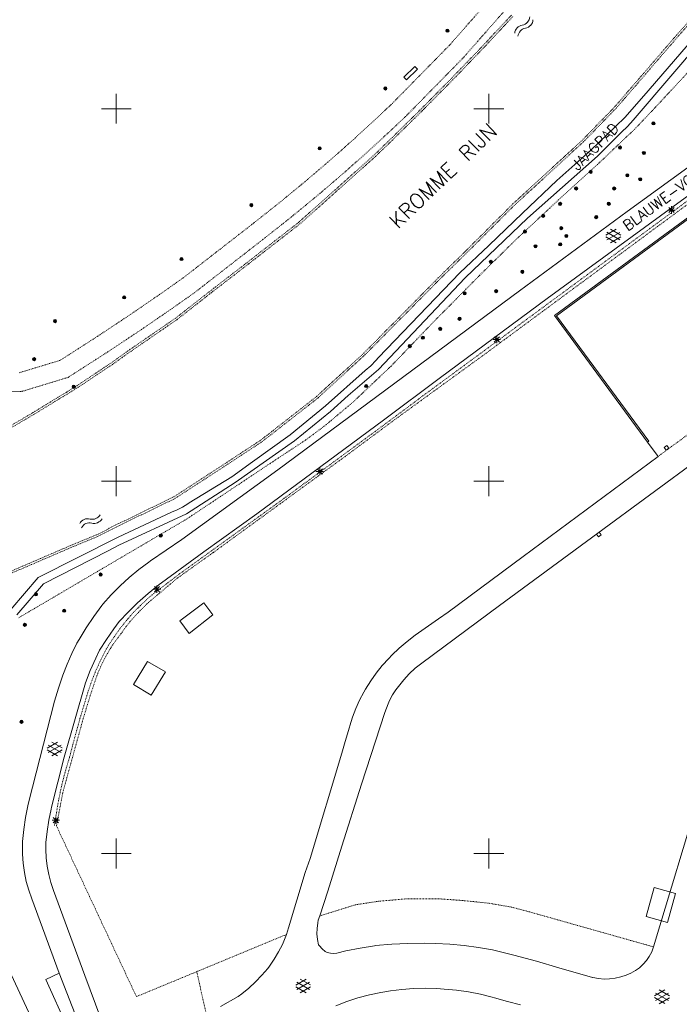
# Model space of a CAD drawing. Header units: millimetres. Extents: x 135944 to 142000, y 454200 to 456692.
# Tile 203 of 220: x 138737 to 138826, y 454430 to 454562. Entities that reach past the tile are written whole.
import ezdxf
from ezdxf.enums import TextEntityAlignment as Align

# ---------------------------------------------------------------- set-up
doc = ezdxf.new("R2010")
doc.units = ezdxf.units.MM
for name, pattern in [('TotaalGBKN2013X$0$DASHDOT', [1, 0.5, -0.25, 0, -0.25]), ('TotaalGBKN2013X$0$DASHED', [0.75, 0.5, -0.25]), ('TotaalGBKN2013X$0$DOT', [0.25, 0, -0.25]), ('TotaalGBKN2013X$0$HIDDEN', [0.375, 0.25, -0.125])]:
    doc.linetypes.add(name, pattern=pattern)
doc.layers.get('0').update_dxf_attribs({"color": 251})
doc.layers.add('TotaalGBKN2013X$0$1', color=251, linetype='Continuous')
doc.styles.add('TotaalGBKN2013X$0$TXT', font='txt.shx')

# ---------------------------------------------------------------- blocks, each defined once
blk = doc.blocks.new('TotaalGBKN2013X$0$A$C51EB4CD3')
at = {"linetype": 'TotaalGBKN2013X$0$DOT', "lineweight": 0}
for p, q in [((138794687, 454558493), (138831172, 454600000)), ((138796519, 454556791), (138834501, 454600000)), ((138787059, 454550724), (138794687, 454558493)), ((138788816, 454548945), (138796519, 454556791)), ((138785125, 454548893), (138787059, 454550724)), ((138781907, 454545934), (138785125, 454548893)), ((138786750, 454546990), (138788816, 454548945)), ((138783514, 454544017), (138786750, 454546990)), ((138778635, 454543035), (138781907, 454545934)), ((138775310, 454540197), (138778635, 454543035)), ((138780224, 454541104), (138783514, 454544017)), ((138771935, 454537419), (138775310, 454540197)), ((138776881, 454538251), (138780224, 454541104)), ((138773487, 454535460), (138776881, 454538251)), ((138768509, 454534704), (138771935, 454537419)), ((138769990, 454532689), (138773487, 454535460)), ((138759002, 454527310), (138768509, 454534704)), ((138760480, 454525292), (138769990, 454532689)), ((138756096, 454525258), (138759002, 454527310)), ((138751808, 454522314), (138756096, 454525258)), ((138757479, 454523175), (138760480, 454525292)), ((138753175, 454520220), (138757479, 454523175)), ((138747474, 454519436), (138751808, 454522314)), ((138742469, 454516221), (138747474, 454519436)), ((138748825, 454517332), (138753175, 454520220)), ((138743526, 454513929), (138748825, 454517332)), ((138736982, 454514552), (138742469, 454516221)), ((138737372, 454512057), (138743526, 454513929)), ((138729520, 454511943), (138737372, 454512057))]:
    blk.add_line(p, q, dxfattribs=at)
at = {"linetype": 'TotaalGBKN2013X$0$DASHED', "lineweight": 0}
for p, q in [((138825268, 454559975), (138833934, 454569667)), ((138825471, 454559797), (138834135, 454569487)), ((138803037, 454562565), (138799059, 454558314)), ((138803234, 454562380), (138799244, 454558118)), ((138816932, 454550291), (138825268, 454559975)), ((138817131, 454550109), (138825471, 454559797)), ((138799059, 454558314), (138795023, 454554118)), ((138799244, 454558118), (138795196, 454553910)), ((138795023, 454554118), (138790929, 454549979)), ((138795196, 454553910), (138791091, 454549759)), ((138790929, 454549979), (138787049, 454546157)), ((138791091, 454549759), (138787237, 454545963)), ((138812513, 454545756), (138816932, 454550291)), ((138812701, 454545562), (138817131, 454550109)), ((138787049, 454546157), (138784636, 454543816)), ((138787237, 454545963), (138784820, 454543618)), ((138803196, 454537194), (138812513, 454545756)), ((138803383, 454536999), (138812701, 454545562)), ((138784636, 454543816), (138774483, 454534752)), ((138784820, 454543618), (138774656, 454534545)), ((138835186, 454543921), (138791508, 454511714)), ((138796967, 454530964), (138803196, 454537194)), ((138797156, 454530771), (138803383, 454536999)), ((138774483, 454534752), (138767578, 454529367)), ((138774656, 454534545), (138767744, 454529154)), ((138793837, 454527915), (138796967, 454530964)), ((138794028, 454527724), (138797156, 454530771)), ((138767578, 454529367), (138762761, 454525650)), ((138767744, 454529154), (138762924, 454525433)), ((138783188, 454517155), (138793837, 454527915)), ((138783377, 454516962), (138794028, 454527724)), ((138762761, 454525650), (138757971, 454521896)), ((138762924, 454525433), (138758130, 454521678)), ((138757971, 454521896), (138751309, 454517312)), ((138758130, 454521678), (138751464, 454517091)), ((138751309, 454517312), (138749519, 454516017)), ((138751464, 454517091), (138749684, 454515803)), ((138777408, 454511855), (138783188, 454517155)), ((138777591, 454511657), (138783377, 454516962)), ((138749519, 454516017), (138747682, 454514787)), ((138749684, 454515803), (138747859, 454514580)), ((138747257, 454514516), (138745299, 454513189)), ((138747407, 454514292), (138745443, 454512961)), ((138747682, 454514787), (138747257, 454514516)), ((138747859, 454514580), (138747407, 454514292)), ((138745299, 454513189), (138743297, 454511928)), ((138745443, 454512961), (138743435, 454511696)), ((138742171, 454511260), (138738816, 454509197)), ((138742312, 454511029), (138738935, 454508954)), ((138743297, 454511928), (138742171, 454511260)), ((138743435, 454511696), (138742312, 454511029)), ((138770220, 454506148), (138776933, 454511403)), ((138770387, 454505936), (138777108, 454511197)), ((138776933, 454511403), (138777408, 454511855)), ((138777108, 454511197), (138777591, 454511657)), ((138791508, 454511714), (138783910, 454506061)), ((138738816, 454509197), (138735420, 454507202)), ((138738935, 454508954), (138735517, 454506947)), ((138769271, 454505428), (138770220, 454506148)), ((138769420, 454505203), (138770387, 454505936)), ((138783910, 454506061), (138772533, 454497691)), ((138764278, 454502150), (138769271, 454505428)), ((138764426, 454501924), (138769420, 454505203)), ((138757704, 454497882), (138764278, 454502150)), ((138757837, 454497646), (138764426, 454501924)), ((138750319, 454494299), (138757704, 454497882)), ((138750438, 454494057), (138757837, 454497646)), ((138772533, 454497691), (138758534, 454487580)), ((138747371, 454492804), (138750319, 454494299)), ((138747484, 454492558), (138750438, 454494057)), ((138744129, 454491468), (138747371, 454492804)), ((138744234, 454491219), (138747484, 454492558)), ((138735732, 454487851), (138744129, 454491468)), ((138735839, 454487603), (138744234, 454491219)), ((138758534, 454487580), (138754847, 454484775)), ((138754847, 454484775), (138754010, 454484036)), ((138753199, 454483268), (138752327, 454482393)), ((138754010, 454484036), (138753199, 454483268)), ((138752327, 454482393), (138751370, 454481308)), ((138751370, 454481308), (138750474, 454480172)), ((138750474, 454480172), (138749685, 454479051)), ((138749010, 454478040), (138748403, 454476988)), ((138749685, 454479051), (138749010, 454478040)), ((138748403, 454476988), (138747923, 454476021)), ((138747923, 454476021), (138747258, 454474562)), ((138747258, 454474562), (138746666, 454473071)), ((138746666, 454473071), (138746173, 454471627)), ((138746173, 454471627), (138745129, 454468135)), ((138745129, 454468135), (138744162, 454464620)), ((138744162, 454464620), (138743727, 454462933)), ((138743727, 454462933), (138743174, 454461100)), ((138743174, 454461100), (138742697, 454459245)), ((138742697, 454459245), (138742299, 454457373)), ((138742299, 454457373), (138742115, 454456348)), ((138742115, 454456348), (138741686, 454453729)), ((138782128, 454443123), (138785228, 454443595)), ((138785228, 454443595), (138788991, 454443922)), ((138788991, 454443922), (138793195, 454443931)), ((138793195, 454443931), (138796481, 454443691)), ((138796481, 454443691), (138800052, 454443327)), ((138777296, 454441625), (138782128, 454443123)), ((138800052, 454443327), (138803068, 454442801)), ((138803068, 454442801), (138805516, 454442152)), ((138805516, 454442152), (138822118, 454437463)), ((138772828, 454439133), (138760801, 454434142))]:
    blk.add_line(p, q, dxfattribs=at)
at = {"linetype": 'Continuous', "lineweight": 0}
for p, q in [((138828459, 454560610), (138821393, 454552414)), ((138819887, 454549091), (138828390, 454559041)), ((138750000, 454550000), (138750000, 454552000)), ((138800000, 454550000), (138800000, 454552000)), ((138821393, 454552414), (138818304, 454548888)), ((138748000, 454550000), (138750000, 454550000)), ((138750000, 454550000), (138752000, 454550000)), ((138750000, 454548000), (138750000, 454550000)), ((138798000, 454550000), (138800000, 454550000)), ((138800000, 454550000), (138802000, 454550000)), ((138800000, 454548000), (138800000, 454550000)), ((138818304, 454548888), (138817003, 454547634)), ((138818613, 454547617), (138819368, 454548445)), ((138819368, 454548445), (138819887, 454549091)), ((138817003, 454547634), (138813670, 454544424)), ((138814576, 454543639), (138817801, 454546845)), ((138817801, 454546845), (138818613, 454547617)), ((138813670, 454544424), (138811551, 454542521)), ((138818581, 454536197), (138829363, 454544066)), ((138805177, 454535318), (138814576, 454543639)), ((138809146, 454540359), (138811551, 454542521)), ((138804512, 454535988), (138809146, 454540359)), ((138807848, 454524503), (138830157, 454540823)), ((138832923, 454539978), (138808805, 454522225)), ((138833160, 454539940), (138809084, 454522183)), ((138804131, 454525561), (138818581, 454536197)), ((138824022, 454536401), (138825022, 454536401)), ((138824168, 454536047), (138824876, 454536755)), ((138824876, 454536047), (138824168, 454536755)), ((138824522, 454535901), (138824522, 454536901)), ((138796833, 454527306), (138805177, 454535318)), ((138799981, 454531644), (138804512, 454535988)), ((138815708, 454533011), (138817110, 454533820)), ((138817708, 454533028), (138816322, 454533829)), ((138817109, 454531988), (138815708, 454532797)), ((138815845, 454532398), (138817578, 454533397)), ((138817578, 454532409), (138815846, 454533411)), ((138816322, 454531979), (138817708, 454532779)), ((138796086, 454527963), (138799981, 454531644)), ((138785195, 454514974), (138796833, 454527306)), ((138785201, 454516593), (138796086, 454527963)), ((138771677, 454501530), (138804131, 454525561)), ((138793499, 454513892), (138807848, 454524503)), ((138808805, 454522225), (138821303, 454505227)), ((138809084, 454522183), (138821464, 454505347)), ((138800565, 454519030), (138801565, 454519030)), ((138800711, 454518676), (138801419, 454519384)), ((138801419, 454518676), (138800711, 454519384)), ((138801065, 454518530), (138801065, 454519530)), ((138784852, 454516190), (138785201, 454516593)), ((138781136, 454511503), (138785195, 454514974)), ((138783409, 454514835), (138784158, 454515484)), ((138784158, 454515484), (138784852, 454516190)), ((138778062, 454510112), (138783409, 454514835)), ((138785861, 454508168), (138793499, 454513892)), ((138778732, 454509347), (138781136, 454511503)), ((138773314, 454506231), (138778062, 454510112)), ((138773896, 454505403), (138778732, 454509347)), ((138768873, 454495629), (138785861, 454508168)), ((138768259, 454502595), (138773314, 454506231)), ((138831925, 454505787), (138814628, 454493009)), ((138765959, 454499813), (138773896, 454505403)), ((138821464, 454505347), (138821303, 454505227)), ((138821303, 454505227), (138822712, 454503311)), ((138804594, 454489863), (138822712, 454503311)), ((138750000, 454500000), (138750000, 454502000)), ((138765492, 454500565), (138768259, 454502595)), ((138777302, 454500791), (138777302, 454501791)), ((138800000, 454500000), (138800000, 454502000)), ((138758798, 454492151), (138771677, 454501530)), ((138759793, 454497074), (138765492, 454500565)), ((138776802, 454501291), (138777802, 454501291)), ((138776948, 454500937), (138777656, 454501645)), ((138777656, 454500937), (138776948, 454501645)), ((138748000, 454500000), (138750000, 454500000)), ((138750000, 454500000), (138752000, 454500000)), ((138750000, 454498000), (138750000, 454500000)), ((138759437, 454495600), (138765959, 454499813)), ((138798000, 454500000), (138800000, 454500000)), ((138800000, 454500000), (138802000, 454500000)), ((138800000, 454498000), (138800000, 454500000)), ((138758179, 454496139), (138758906, 454496500)), ((138758906, 454496500), (138759595, 454496932)), ((138759595, 454496932), (138759793, 454497074)), ((138750262, 454492499), (138757419, 454495851)), ((138750345, 454491387), (138759437, 454495600)), ((138757419, 454495851), (138758179, 454496139)), ((138761765, 454490500), (138768873, 454495629)), ((138739507, 454487056), (138750262, 454492499)), ((138814628, 454493009), (138801445, 454483321)), ((138748889, 454490661), (138750345, 454491387)), ((138756673, 454490752), (138758798, 454492151)), ((138740245, 454486201), (138748889, 454490661)), ((138754583, 454489303), (138756673, 454490752)), ((138756059, 454486345), (138761765, 454490500)), ((138794525, 454482422), (138804594, 454489863)), ((138753018, 454488128), (138754353, 454489139)), ((138754353, 454489139), (138754583, 454489303)), ((138751734, 454487055), (138753018, 454488128)), ((138735826, 454482771), (138739507, 454487056)), ((138736643, 454482067), (138740245, 454486201)), ((138749325, 454484731), (138750502, 454485922)), ((138750502, 454485922), (138751734, 454487055)), ((138754279, 454484919), (138755772, 454486125)), ((138755462, 454484981), (138755462, 454485981)), ((138755772, 454486125), (138756059, 454486345)), ((138748207, 454483485), (138749325, 454484731)), ((138752837, 454483652), (138754279, 454484919)), ((138754962, 454485481), (138755962, 454485481)), ((138755108, 454485127), (138755816, 454485835)), ((138755816, 454485127), (138755108, 454485835)), ((138746979, 454481834), (138748069, 454483307)), ((138748069, 454483307), (138748207, 454483485)), ((138751593, 454482419), (138752837, 454483652)), ((138758506, 454481238), (138761729, 454483666)), ((138761729, 454483666), (138762956, 454482037)), ((138801445, 454483321), (138790987, 454475577)), ((138750395, 454481142), (138751593, 454482419)), ((138762956, 454482037), (138759781, 454479546)), ((138793239, 454481526), (138794525, 454482422)), ((138745955, 454480314), (138746979, 454481834)), ((138749655, 454480162), (138750395, 454481142)), ((138759781, 454479546), (138758506, 454481238)), ((138790106, 454479297), (138793239, 454481526)), ((138744998, 454478751), (138745955, 454480314)), ((138748675, 454478750), (138749655, 454480162)), ((138789019, 454478472), (138790106, 454479297)), ((138744020, 454476844), (138744719, 454478240)), ((138744719, 454478240), (138744998, 454478751)), ((138747762, 454477294), (138748675, 454478750)), ((138787983, 454477585), (138789019, 454478472)), ((138743394, 454475414), (138744020, 454476844)), ((138747235, 454476209), (138747762, 454477294)), ((138786576, 454476193), (138787001, 454476638)), ((138787001, 454476638), (138787983, 454477585)), ((138742841, 454473953), (138743394, 454475414)), ((138746512, 454474569), (138747235, 454476209)), ((138754173, 454475806), (138752302, 454472699)), ((138754173, 454475806), (138756586, 454474405)), ((138785704, 454475235), (138786576, 454476193)), ((138790987, 454475577), (138790128, 454474879)), ((138745863, 454472899), (138746512, 454474569)), ((138756586, 454474405), (138754692, 454471260)), ((138784145, 454473166), (138784893, 454474225)), ((138784893, 454474225), (138785704, 454475235)), ((138789321, 454474122), (138788571, 454473308)), ((138790128, 454474879), (138789321, 454474122)), ((138742237, 454472224), (138742841, 454473953)), ((138743016, 454462945), (138745863, 454472899)), ((138752302, 454472699), (138754692, 454471260)), ((138783465, 454472064), (138784145, 454473166)), ((138788571, 454473308), (138788042, 454472655)), ((138741687, 454470476), (138742237, 454472224)), ((138782647, 454470570), (138783231, 454471647)), ((138783231, 454471647), (138783465, 454472064)), ((138787518, 454471995), (138787060, 454471289)), ((138788042, 454472655), (138787518, 454471995)), ((138738268, 454456973), (138741687, 454470476)), ((138782135, 454469456), (138782647, 454470570)), ((138786478, 454470096), (138786024, 454468957)), ((138786670, 454470543), (138786478, 454470096)), ((138787060, 454471289), (138786670, 454470543)), ((138781697, 454468312), (138782135, 454469456)), ((138786024, 454468957), (138782889, 454459321)), ((138781334, 454467142), (138781697, 454468312)), ((138780712, 454465052), (138781284, 454466955)), ((138781284, 454466955), (138781334, 454467142)), ((138740718, 454464156), (138742120, 454464966)), ((138742718, 454464174), (138741332, 454464974)), ((138780249, 454463479), (138780712, 454465052)), ((138742118, 454463134), (138740718, 454463942)), ((138740854, 454463544), (138742588, 454464542)), ((138742588, 454463554), (138740856, 454464556)), ((138741332, 454463124), (138742718, 454463924)), ((138776026, 454449353), (138780249, 454463479)), ((138822118, 454437463), (138830203, 454464433)), ((138741324, 454456210), (138743016, 454462945)), ((138782889, 454459321), (138780249, 454450981)), ((138738136, 454456416), (138738268, 454456973)), ((138737813, 454454827), (138738136, 454456416)), ((138740950, 454454485), (138741267, 454455975)), ((138741267, 454455975), (138741324, 454456210)), ((138737570, 454453223), (138737813, 454454827)), ((138740712, 454452980), (138740950, 454454485)), ((138741382, 454454481), (138742382, 454454481)), ((138741528, 454454127), (138742236, 454454835)), ((138742236, 454454127), (138741528, 454454835)), ((138741882, 454453981), (138741882, 454454981)), ((138737406, 454451610), (138737570, 454453223)), ((138740553, 454451465), (138740712, 454452980)), ((138737390, 454451156), (138737406, 454451610)), ((138750000, 454450000), (138750000, 454452000)), ((138800000, 454450000), (138800000, 454452000)), ((138737403, 454449924), (138737390, 454451156)), ((138740536, 454450550), (138740547, 454451368)), ((138740589, 454449425), (138740536, 454450550)), ((138740547, 454451368), (138740553, 454451465)), ((138780249, 454450981), (138778398, 454444935)), ((138737496, 454448695), (138737403, 454449924)), ((138740723, 454448307), (138740589, 454449425)), ((138748000, 454450000), (138750000, 454450000)), ((138750000, 454450000), (138752000, 454450000)), ((138750000, 454448000), (138750000, 454450000)), ((138775346, 454447432), (138776026, 454449353)), ((138798000, 454450000), (138800000, 454450000)), ((138800000, 454450000), (138802000, 454450000)), ((138800000, 454448000), (138800000, 454450000)), ((138737668, 454447475), (138737496, 454448695)), ((138740935, 454447201), (138740723, 454448307)), ((138737919, 454446268), (138737668, 454447475)), ((138738247, 454445081), (138737919, 454446268)), ((138741225, 454446113), (138740935, 454447201)), ((138773123, 454440042), (138775346, 454447432)), ((138738652, 454443917), (138738247, 454445081)), ((138741592, 454445048), (138741225, 454446113)), ((138745761, 454433606), (138741592, 454445048)), ((138778398, 454444935), (138777296, 454441625)), ((138821108, 454441567), (138822200, 454445424)), ((138822200, 454445424), (138825066, 454444614)), ((138742355, 454433923), (138738652, 454443917)), ((138825066, 454444614), (138823975, 454440757)), ((138777108, 454441061), (138777030, 454440683)), ((138777296, 454441625), (138777108, 454441061)), ((138823975, 454440757), (138821108, 454441567)), ((138772828, 454439133), (138773123, 454440042)), ((138776941, 454439950), (138776932, 454439211)), ((138777030, 454440683), (138776941, 454439950)), ((138733757, 454438307), (138741508, 454421759)), ((138772572, 454438462), (138772286, 454437804)), ((138772828, 454439133), (138772572, 454438462)), ((138776932, 454439211), (138777003, 454438475)), ((138777003, 454438475), (138777153, 454437752)), ((138772286, 454437804), (138771774, 454436787)), ((138777153, 454437752), (138777252, 454437613)), ((138777252, 454437613), (138777611, 454437201)), ((138777611, 454437201), (138778026, 454436846)), ((138780820, 454436916), (138782732, 454437307)), ((138782732, 454437307), (138784659, 454437619)), ((138784659, 454437619), (138784790, 454437633)), ((138784790, 454437633), (138786967, 454437817)), ((138786967, 454437817), (138789150, 454437921)), ((138789150, 454437921), (138791335, 454437946)), ((138791335, 454437946), (138792858, 454437926)), ((138792858, 454437926), (138794776, 454437830)), ((138794776, 454437830), (138796689, 454437654)), ((138796689, 454437654), (138798592, 454437398)), ((138798592, 454437398), (138800483, 454437063)), ((138800483, 454437063), (138803377, 454436362)), ((138821861, 454436808), (138822118, 454437463)), ((138771191, 454435808), (138770542, 454434873)), ((138771774, 454436787), (138771191, 454435808)), ((138778026, 454436846), (138778314, 454436719)), ((138778314, 454436719), (138778734, 454436608)), ((138778734, 454436608), (138779168, 454436576)), ((138779168, 454436576), (138779600, 454436624)), ((138779600, 454436624), (138780820, 454436916)), ((138803377, 454436362), (138806407, 454435548)), ((138821162, 454435643), (138821532, 454436186)), ((138821532, 454436186), (138821861, 454436808)), ((138770322, 454434586), (138769537, 454433649)), ((138770542, 454434873), (138770322, 454434586)), ((138806407, 454435548), (138809416, 454434657)), ((138809416, 454434657), (138813901, 454433367)), ((138819670, 454434276), (138820220, 454434672)), ((138820220, 454434672), (138820720, 454435130)), ((138820720, 454435130), (138821162, 454435643)), ((138742355, 454433923), (138740539, 454433078)), ((138740539, 454433078), (138741151, 454431721)), ((138742355, 454433923), (138745191, 454426641)), ((138747927, 454427858), (138745761, 454433606)), ((138769537, 454433649), (138768693, 454432765)), ((138774081, 454432337), (138775483, 454433146)), ((138776081, 454432354), (138774695, 454433155)), ((138813901, 454433367), (138813967, 454433350)), ((138813967, 454433350), (138814709, 454433207)), ((138814709, 454433207), (138815461, 454433143)), ((138815461, 454433143), (138816216, 454433158)), ((138816216, 454433158), (138816964, 454433254)), ((138816964, 454433254), (138817699, 454433428)), ((138817699, 454433428), (138818449, 454433692)), ((138818449, 454433692), (138819077, 454433948)), ((138819077, 454433948), (138819670, 454434276)), ((138742823, 454428012), (138741151, 454431721)), ((138767793, 454431939), (138766840, 454431173)), ((138768693, 454432765), (138767793, 454431939)), ((138775482, 454431314), (138774081, 454432123)), ((138774218, 454431724), (138775951, 454432723)), ((138775951, 454431735), (138774219, 454432737)), ((138774695, 454431305), (138776081, 454432105)), ((138788339, 454431763), (138786784, 454431569)), ((138789901, 454431878), (138788339, 454431763)), ((138791468, 454431913), (138789901, 454431878)), ((138793034, 454431868), (138791468, 454431913)), ((138794018, 454431799), (138793034, 454431868)), ((138795648, 454431649), (138794018, 454431799)), ((138824241, 454430891), (138822855, 454431692)), ((138766352, 454430818), (138763979, 454429462)), ((138766840, 454431173), (138766352, 454430818)), ((138782440, 454430612), (138780937, 454430125)), ((138783966, 454431022), (138782440, 454430612)), ((138785510, 454431355), (138783966, 454431022)), ((138786784, 454431569), (138785510, 454431355)), ((138797269, 454431419), (138795648, 454431649)), ((138798877, 454431111), (138797269, 454431419)), ((138800468, 454430724), (138798877, 454431111)), ((138800751, 454430647), (138800468, 454430724)), ((138802486, 454430137), (138800751, 454430647)), ((138822241, 454430874), (138823643, 454431683)), ((138823642, 454429851), (138822241, 454430660)), ((138822378, 454430261), (138824111, 454431260)), ((138824111, 454430272), (138822379, 454431274)), ((138822855, 454429842), (138824241, 454430642)), ((138780937, 454430125), (138779461, 454429562)), ((138804234, 454429673), (138802486, 454430137))]:
    blk.add_line(p, q, dxfattribs=at)
at = {"linetype": 'TotaalGBKN2013X$0$DASHDOT', "lineweight": 0}
for p, q in [((138822406, 454550249), (138828177, 454556463)), ((138819587, 454547270), (138822406, 454550249)), ((138814578, 454542508), (138819587, 454547270)), ((138809340, 454537747), (138814578, 454542508)), ((138798952, 454516676), (138831783, 454540943)), ((138803890, 454532675), (138809340, 454537747)), ((138798765, 454527628), (138803890, 454532675)), ((138792523, 454521321), (138798765, 454527628)), ((138786848, 454515411), (138792523, 454521321)), ((138786978, 454507973), (138798952, 454516676)), ((138781697, 454510548), (138786848, 454515411)), ((138778173, 454507584), (138781697, 454510548)), ((138775408, 454505511), (138778173, 454507584)), ((138780889, 454503444), (138786978, 454507973)), ((138771001, 454502613), (138775408, 454505511)), ((138763048, 454490438), (138780889, 454503444)), ((138759448, 454494910), (138771001, 454502613)), ((138736905, 454481659), (138759448, 454494910)), ((138758201, 454486984), (138763048, 454490438)), ((138754132, 454483546), (138758201, 454486984)), ((138753039, 454482446), (138754132, 454483546)), ((138751985, 454481308), (138753039, 454482446)), ((138751289, 454480434), (138751985, 454481308)), ((138749618, 454478172), (138750639, 454479525)), ((138750639, 454479525), (138751289, 454480434)), ((138749290, 454477659), (138749618, 454478172)), ((138748597, 454476464), (138749290, 454477659)), ((138747973, 454475232), (138748597, 454476464)), ((138747422, 454473965), (138747973, 454475232)), ((138746421, 454470958), (138747375, 454473830)), ((138747375, 454473830), (138747422, 454473965)), ((138745544, 454468062), (138746421, 454470958)), ((138742826, 454458210), (138745544, 454468062)), ((138741971, 454453714), (138742826, 454458210)), ((138752700, 454430789), (138741971, 454453714)), ((138760801, 454434142), (138752700, 454430789)), ((138760801, 454434142), (138762007, 454428734))]:
    blk.add_line(p, q, dxfattribs=at)
at = {"linetype": 'TotaalGBKN2013X$0$HIDDEN', "lineweight": 0}
blk.add_line((138822712, 454503311), (138830828, 454509282), dxfattribs=at)
at = {"linetype": 'Continuous', "lineweight": 0}
for points in [[(138788962, 454553878), (138790414, 454555332), (138790060, 454555685), (138788608, 454554231), (138788962, 454553878)], [(138788962, 454553878), (138790414, 454555332), (138790060, 454555685), (138788608, 454554231), (138788962, 454553878)], [(138823519, 454504503), (138823786, 454504141), (138824148, 454504408), (138823881, 454504770), (138823519, 454504503)], [(138814441, 454492871), (138814708, 454492509), (138815070, 454492776), (138814803, 454493138)]]:
    blk.add_lwpolyline(points, dxfattribs=at)
for centre, radius in [((138794439, 454560479), 215), ((138794439, 454560479), 155), ((138794439, 454560479), 95), ((138794439, 454560479), 35), ((138786109, 454552721), 215), ((138786109, 454552721), 155), ((138786109, 454552721), 95), ((138786109, 454552721), 35), ((138822094, 454548035), 215), ((138822094, 454548035), 155), ((138822094, 454548035), 95), ((138822094, 454548035), 35), ((138777295, 454544678), 215), ((138777295, 454544678), 155), ((138777295, 454544678), 95), ((138777295, 454544678), 35), ((138817610, 454544783), 215), ((138817610, 454544783), 155), ((138817610, 454544783), 95), ((138817610, 454544783), 35), ((138820808, 454544058), 215), ((138820808, 454544058), 155), ((138820808, 454544058), 95), ((138820808, 454544058), 35), ((138813673, 454541528), 215), ((138813673, 454541528), 155), ((138813673, 454541528), 95), ((138813673, 454541528), 35), ((138818587, 454541063), 215), ((138818587, 454541063), 155), ((138818587, 454541063), 95), ((138818587, 454541063), 35), ((138820319, 454540529), 215), ((138820319, 454540529), 155), ((138820319, 454540529), 95), ((138820319, 454540529), 35), ((138811715, 454539301), 215), ((138811715, 454539301), 155), ((138811715, 454539301), 95), ((138811715, 454539301), 35), ((138816834, 454539292), 215), ((138816834, 454539292), 155), ((138816834, 454539292), 95), ((138816834, 454539292), 35), ((138816096, 454537237), 215), ((138768126, 454537062), 215), ((138768126, 454537062), 155), ((138768126, 454537062), 95), ((138768126, 454537062), 35), ((138809568, 454537220), 215), ((138809568, 454537220), 155), ((138809568, 454537220), 95), ((138809568, 454537220), 35), ((138816096, 454537237), 155), ((138816096, 454537237), 95), ((138816096, 454537237), 35), ((138807293, 454535628), 215), ((138807293, 454535628), 155), ((138807293, 454535628), 95), ((138807293, 454535628), 35), ((138814413, 454535447), 215), ((138814413, 454535447), 155), ((138814413, 454535447), 95), ((138814413, 454535447), 35), ((138804853, 454533504), 215), ((138804853, 454533504), 155), ((138804853, 454533504), 95), ((138804853, 454533504), 35), ((138809726, 454533960), 215), ((138809726, 454533960), 155), ((138809726, 454533960), 95), ((138809726, 454533960), 35), ((138810408, 454532916), 215), ((138810408, 454532916), 155), ((138810408, 454532916), 95), ((138810408, 454532916), 35), ((138806262, 454531529), 215), ((138806262, 454531529), 155), ((138806262, 454531529), 95), ((138806262, 454531529), 35), ((138809578, 454531789), 215), ((138809578, 454531789), 155), ((138809578, 454531789), 95), ((138809578, 454531789), 35), ((138758755, 454529820), 215), ((138758755, 454529820), 155), ((138758755, 454529820), 95), ((138758755, 454529820), 35), ((138800271, 454529439), 215), ((138800271, 454529439), 155), ((138800271, 454529439), 95), ((138800271, 454529439), 35), ((138804503, 454528113), 215), ((138804503, 454528113), 155), ((138804503, 454528113), 95), ((138804503, 454528113), 35), ((138800987, 454525505), 215), ((138800987, 454525505), 155), ((138800987, 454525505), 95), ((138751056, 454524669), 215), ((138751056, 454524669), 155), ((138751056, 454524669), 95), ((138751056, 454524669), 35), ((138796750, 454525223), 215), ((138796750, 454525223), 155), ((138796750, 454525223), 95), ((138796750, 454525223), 35), ((138800987, 454525505), 35), ((138741775, 454521484), 215), ((138741775, 454521484), 155), ((138741775, 454521484), 95), ((138796070, 454521802), 215), ((138796070, 454521802), 155), ((138796070, 454521802), 95), ((138796070, 454521802), 35), ((138741775, 454521484), 35), ((138793479, 454520441), 215), ((138793479, 454520441), 155), ((138793479, 454520441), 95), ((138793479, 454520441), 35), ((138791151, 454519257), 215), ((138791151, 454519257), 155), ((138791151, 454519257), 95), ((138791151, 454519257), 35), ((138789386, 454518127), 215), ((138789386, 454518127), 155), ((138789386, 454518127), 95), ((138789386, 454518127), 35), ((138738972, 454516374), 215), ((138738972, 454516374), 155), ((138738972, 454516374), 95), ((138738972, 454516374), 35), ((138744290, 454512670), 215), ((138744290, 454512670), 155), ((138744290, 454512670), 95), ((138744290, 454512670), 35), ((138783536, 454512771), 215), ((138783536, 454512771), 155), ((138783536, 454512771), 95), ((138783536, 454512771), 35), ((138755972, 454492683), 215), ((138755972, 454492683), 155), ((138755972, 454492683), 95), ((138755972, 454492683), 35), ((138747897, 454487456), 215), ((138747897, 454487456), 155), ((138747897, 454487456), 95), ((138747897, 454487456), 35), ((138739220, 454484818), 215), ((138739220, 454484818), 155), ((138739220, 454484818), 95), ((138739220, 454484818), 35), ((138743005, 454482602), 215), ((138743005, 454482602), 155), ((138743005, 454482602), 95), ((138743005, 454482602), 35), ((138737739, 454480708), 215), ((138737739, 454480708), 155), ((138737739, 454480708), 95), ((138737739, 454480708), 35), ((138737277, 454467691), 215), ((138737277, 454467691), 155), ((138737277, 454467691), 95), ((138737277, 454467691), 35)]:
    blk.add_circle(centre, radius, dxfattribs=at)
for centre, radius, start, end in [((138804307, 454562397), 1174, 278.06405, 357.89652), ((138804752, 454561994), 1174, 278.06405, 357.89652), ((138804701, 454560016), 1240, 100.64648, 174.40052), ((138805145, 454559612), 1240, 100.64648, 174.40052), ((138746767, 454496113), 1240, 256.39205, 330.14609), ((138746148, 454493780), 1174, 73.80962, 153.64209), ((138746387, 454493229), 1174, 73.80962, 153.64209), ((138747007, 454495562), 1240, 256.39205, 330.14609)]:
    blk.add_arc(centre, radius, start, end, dxfattribs=at)
at = {"linetype": 'Continuous', "lineweight": 0, "style": 'TotaalGBKN2013X$0$TXT'}
for s, rotation, p in [('JAAGPAD', 44.82921, (138814748, 454544415)), ('BLAUWE-VOGELWEG', 36.29808, (138826099, 454538994))]:
    blk.add_text(s, height=1400, rotation=rotation, dxfattribs=at).set_placement(p, align=Align.CENTER)
blk.add_text('KROMME RIJN', height=2000, rotation=44.06841, dxfattribs=at).set_placement((138786401, 454535190), align=Align.TOP_LEFT)

msp = doc.modelspace()

# ---------------------------------------------------------------- block references
at = {"layer": 'TotaalGBKN2013X$0$1', "xscale": 0.0009999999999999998, "yscale": 0.0009999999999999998, "zscale": 0.0009999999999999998}
msp.add_blockref('TotaalGBKN2013X$0$A$C51EB4CD3', (0, 0), dxfattribs=at)

doc.saveas('drawing.dxf')
